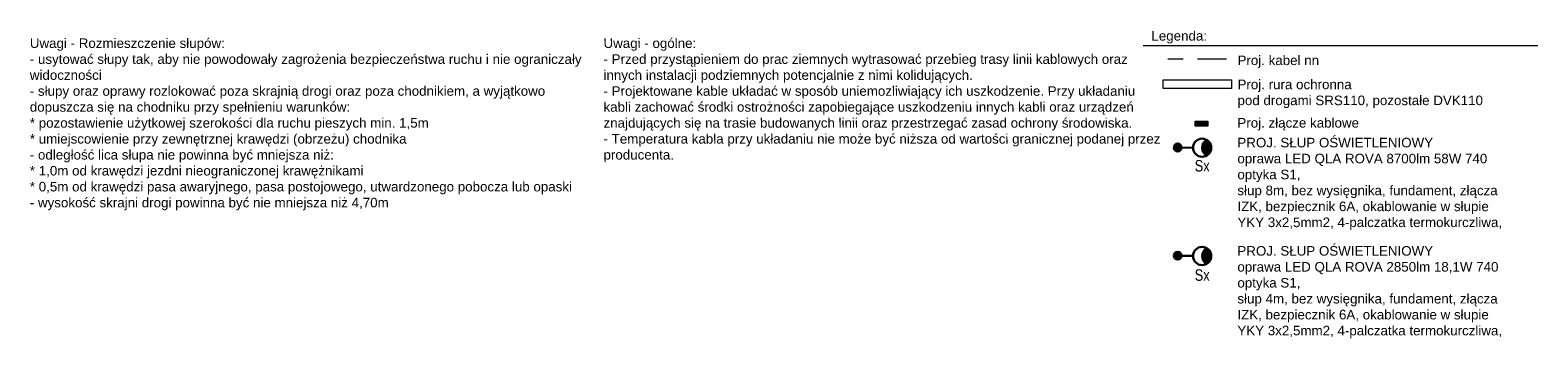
# Model space of a CAD drawing. Header units: metres. Extents: x 6541766 to 6542178, y 5894743 to 5895314.
# Tile 77 of 77: x 6542047 to 6542178, y 5895276 to 5895305. Entities that reach past the tile are written whole.
import ezdxf

# ---------------------------------------------------------------- set-up
doc = ezdxf.new("R2010")
doc.units = ezdxf.units.M
doc.linetypes.add('DASHED', pattern=[0.75, 0.5, -0.25])
for name, color, linetype, lineweight in [('IE - Kable projektowane', 1, 'DASHED', 20), ('IE - Opisy', 7, 'Continuous', 9), ('IE - rury ochronne', 5, 'Continuous', 9), ('IE - SŁUP', 1, 'Continuous', 30), ('IE - SŁUP 150W', 1, 'Continuous', 30), ('IE - Tablice rozdzielcze', 1, 'Continuous', 18)]:
    doc.layers.add(name, color=color, linetype=linetype, lineweight=lineweight)
doc.styles.add('ARIAL', font='arial.ttf')
doc.styles.add('J5', font='bahnschrift.ttf', dxfattribs={"height": 5})

# ---------------------------------------------------------------- blocks, each defined once
blk = doc.blocks.new('slup pojedynczy')
at = {"layer": 'IE - SŁUP 150W', "ltscale": 0.75}
h = blk.add_hatch(color=256, dxfattribs=at)
edge = h.paths.add_edge_path()
edge.add_arc((4596208.01, 5925834.05), 0.338, 0, 360)
h = blk.add_hatch(color=256, dxfattribs=at)
edge = h.paths.add_edge_path()
edge.add_arc((4596208.01, 5925831.13), 0.792, 30, 150)
edge.add_arc((4596208.01, 5925831.92), 0.792, 210, 330)
for p, q in [((4596207.67, 5925834.05), (4596208.35, 5925834.05)), ((4596208.01, 5925833.71), (4596208.01, 5925834.38)), ((4596208.01, 5925832.71), (4596208.01, 5925833.71))]:
    blk.add_line(p, q, dxfattribs=at)
for centre, radius in [((4596208.01, 5925834.05), 0.338), ((4596208.01, 5925831.92), 0.792)]:
    blk.add_circle(centre, radius, dxfattribs=at)
for centre, start, end in [((4596208.01, 5925831.13), 30, 150), ((4596208.01, 5925831.92), 210, 330)]:
    blk.add_arc(centre, 0.792, start, end, dxfattribs=at)
blk = doc.blocks.new('blok - slup osw 2 bmtge')
at = {"layer": 'IE - SŁUP', "ltscale": 0.75}
for points in [[(6542146.93, 5895285.31, 1), (6542146.26, 5895285.31, 1)], [(6542149.12, 5895285.98, 0.57735), (6542149.11, 5895284.61, 0.57735)]]:
    blk.add_hatch(color=5, dxfattribs=at).paths.add_polyline_path(points)
at = {"layer": 'IE - SŁUP', "color": 5, "ltscale": 0.75}
for p, q in [((6542146.6, 5895285.65, 0.47), (6542146.59, 5895284.97, 0.47)), ((6542146.93, 5895285.31, 0.47), (6542146.26, 5895285.31, 0.47)), ((6542147.93, 5895285.3, 0.47), (6542146.93, 5895285.31, 0.47))]:
    blk.add_line(p, q, dxfattribs=at)
for centre, radius in [((6542146.59, 5895285.31, 0.47), 0.338), ((6542148.72, 5895285.29, 0.47), 0.792)]:
    blk.add_circle(centre, radius, dxfattribs=at)
for centre, start, end in [((6542149.51, 5895285.29, 0.47), 119.5534, 239.5534), ((6542148.72, 5895285.29, 0.47), 299.5534, 59.5534)]:
    blk.add_arc(centre, 0.792, start, end, dxfattribs=at)

msp = doc.modelspace()

# ---------------------------------------------------------------- hatches: boundary and pattern name
at = {"layer": 'IE - Tablice rozdzielcze'}
h = msp.add_hatch(color=256, dxfattribs=at)
h.dxf.hatch_style = 1
h.paths.add_polyline_path([(6542148.1, 5895296.64), (6542149.22, 5895296.64), (6542149.22, 5895296.19), (6542148.1, 5895296.19)])

# ---------------------------------------------------------------- linework, layer by layer
at = {"layer": 'IE - Kable projektowane', "ltscale": 5}
msp.add_line((6542150.83, 5895302.02), (6542145.72, 5895302.02), dxfattribs=at)
at = {"layer": 'IE - Opisy', "linetype": 'ByBlock'}
msp.add_line((6542143.57, 5895303.22), (6542177.96, 5895303.22), dxfattribs=at)
at = {"layer": 'IE - rury ochronne', "lineweight": 9}
msp.add_lwpolyline([(6542145.33, 5895300.21), (6542151.29, 5895300.21), (6542151.29, 5895299.46), (6542145.33, 5895299.46)], close=True, dxfattribs=at)
at = {"layer": 'IE - Tablice rozdzielcze'}
msp.add_lwpolyline([(6542148.1, 5895296.64), (6542149.22, 5895296.64), (6542149.22, 5895296.19), (6542148.1, 5895296.19)], close=True, dxfattribs=at)

# ---------------------------------------------------------------- block references
at = {"layer": 'IE - SŁUP', "xscale": -1, "rotation": 89.55342199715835}
msp.add_blockref('slup pojedynczy', (12503624.3, 10445175.73, 0.47), dxfattribs=at)
at = {"layer": 'IE - SŁUP'}
msp.add_blockref('blok - slup osw 2 bmtge', (0, -0.39), dxfattribs=at)

# ---------------------------------------------------------------- texts
at = {"layer": 'IE - Opisy', "linetype": 'Continuous', "ltscale": 100, "attachment_point": 1, "style": 'J5'}
for s, insert, char_height, width in [('\\fArial|b0|i0|c238;Uwagi - Rozmieszczenie słupów:\\P- usytować słupy tak, aby nie powodowały zagrożenia bezpieczeństwa ruchu i nie ograniczały widoczności\\P- słupy oraz oprawy rozlokować poza skrajnią drogi oraz poza chodnikiem, a wyjątkowo dopuszcza się na chodniku przy spełnieniu warunków:\\P* pozostawienie użytkowej szerokości dla ruchu pieszych min. 1,5m\\P* umiejscowienie przy zewnętrznej krawędzi (obrzeżu) chodnika\\P- odległość lica słupa nie powinna być mniejsza niż:\\P* 1,0m od krawędzi jezdni nieograniczonej krawężnikami\\P* 0,5m od krawędzi pasa awaryjnego, pasa postojowego, utwardzonego pobocza lub opaski\\P- wysokość skrajni drogi powinna być nie mniejsza niż 4,70m\\Q-1;\\P\\P\\P', (6542046.6, 5895303.83), 0.83202, 48.4589), ('\\fArial|b0|i0|c238;\\Q-1;Uwagi - ogólne:\\P- Przed przystąpieniem do prac ziemnych wytrasować przebieg trasy linii kablowych oraz innych instalacji podziemnych potencjalnie z nimi kolidujących.\\P- Projektowane kable układać w sposób uniemozliwiający ich uszkodzenie. Przy układaniu kabli zachować środki ostrożności zapobiegające uszkodzeniu innych kabli oraz urządzeń znajdujących się na trasie budowanych linii oraz przestrzegać zasad ochrony środowiska.\\P- Temperatura kabla przy układaniu nie może być niższa od wartości granicznej podanej przez producenta.\\P\\P\\P\\P', (6542096.58, 5895303.83), 0.83202, 48.4589), ('\\fArial|b0|i0|c238;Proj. rura ochronna\\Ppod drogami SRS110, pozostałe DVK110', (6542151.8, 5895300.24), 0.832, 24.4502), ('\\fArial|b0|i0|c238;Proj. złącze kablowe', (6542151.79, 5895296.9), 0.832, 23.4552), ('\\fArial|b0|i0|c238;PROJ. SŁUP OŚWIETLENIOWY\\Poprawa LED QLA ROVA 8700lm 58W 740 optyka S1,\\Psłup 8m, bez wysięgnika, fundament, złącza IZK, bezpiecznik 6A, okablowanie w słupie YKY 3x2,5mm2, 4-palczatka termokurczliwa,', (6542151.79, 5895295.18), 0.83202, 24.1783), ('\\fArial|b0|i0|c238;PROJ. SŁUP OŚWIETLENIOWY\\Poprawa LED QLA ROVA 2850lm 18,1W 740 optyka S1,\\Psłup 4m, bez wysięgnika, fundament, złącza IZK, bezpiecznik 6A, okablowanie w słupie YKY 3x2,5mm2, 4-palczatka termokurczliwa,', (6542151.79, 5895285.76), 0.83202, 24.3139)]:
    msp.add_mtext(s, dxfattribs=dict(at, insert=insert, char_height=char_height, width=width))
at = {"layer": 'IE - Opisy', "linetype": 'Continuous', "ltscale": 100, "char_height": 0.832, "attachment_point": 1, "style": 'J5'}
for s, insert in [('\\fArial|b0|i0|c238;Legenda:', (6542144.3, 5895304.47)), ('\\fArial|b0|i0|c238;Proj. kabel nn', (6542151.8, 5895302.34))]:
    msp.add_mtext_dynamic_manual_height_columns(s, width=26.0755, gutter_width=5, heights=[0], dxfattribs=dict(at, insert=insert))
at = {"layer": 'IE - SŁUP', "style": 'ARIAL', "width": 0.8}
for p in [(6542148.07, 5895292.25), (6542148.07, 5895282.74)]:
    msp.add_text('Sx', height=1, dxfattribs=at).set_placement(p)

doc.saveas('drawing.dxf')
